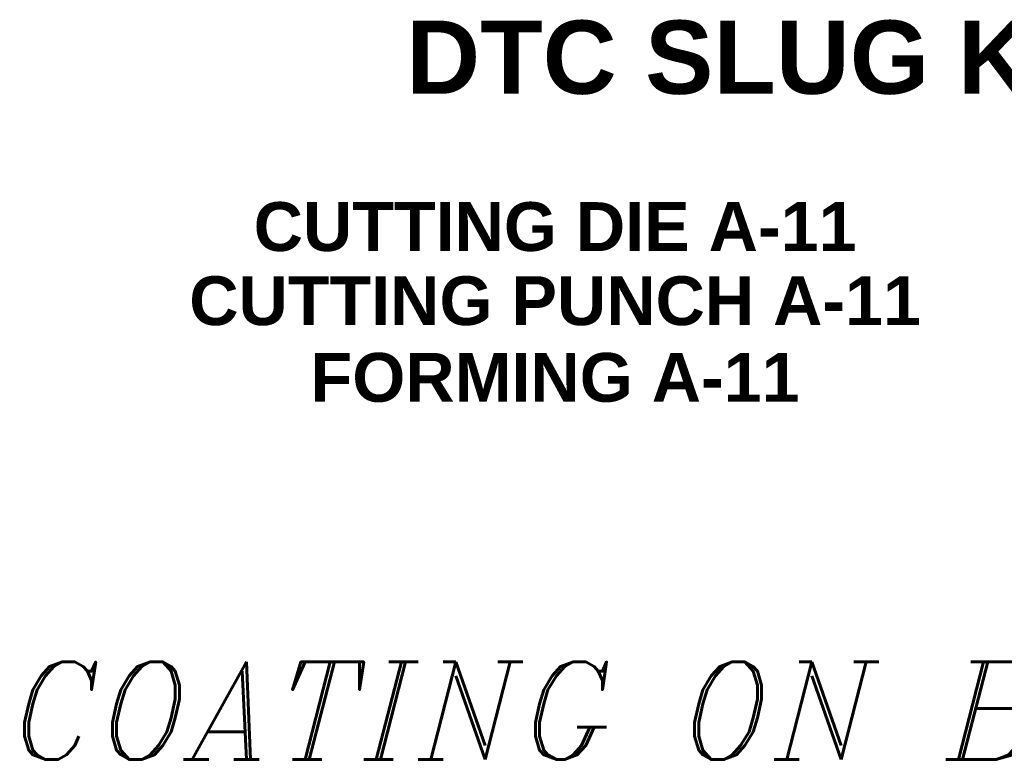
# Model space of a CAD drawing. Header units: inches. Extents: x 220 to 877, y 4 to 174.
# Tile 202 of 256: x 319 to 329, y 123 to 131. Entities that reach past the tile are written whole.
import ezdxf
from ezdxf.enums import TextEntityAlignment as Align

# ---------------------------------------------------------------- set-up
doc = ezdxf.new("R2010")
doc.units = ezdxf.units.IN
doc.header["$LTSCALE"] = 0.5
doc.header["$MEASUREMENT"] = 0
doc.layers.add('SID-M-D', color=42, linetype='Continuous')
doc.styles.add('I', font='ITALIC.SHX')
doc.styles.add('SANSSERIFBOLD', font='sasb____.pfb', dxfattribs={"height": 0.5})

msp = doc.modelspace()

# ---------------------------------------------------------------- texts
at = {"color": 6, "style": 'I'}
msp.add_text('COATING ON BOTTOM DRAWS ONLY', height=1, dxfattribs=at).set_placement((318.81798, 123.22874))
at = {"layer": 'SID-M-D', "style": 'SANSSERIFBOLD'}
for s, height, p in [('DTC SLUG KEEPER GROOVES REQUIRED ', 0.7499985, (333.67975, 130.31813)), ('CUTTING DIE A-11', 0.499999, (324.37667, 128.68564)), ('CUTTING PUNCH A-11', 0.499999, (324.37667, 127.92694)), ('FORMING A-11', 0.499999, (324.37667, 127.14202))]:
    msp.add_text(s, height=height, dxfattribs=at).set_placement(p, align=Align.MIDDLE)

doc.saveas('drawing.dxf')
